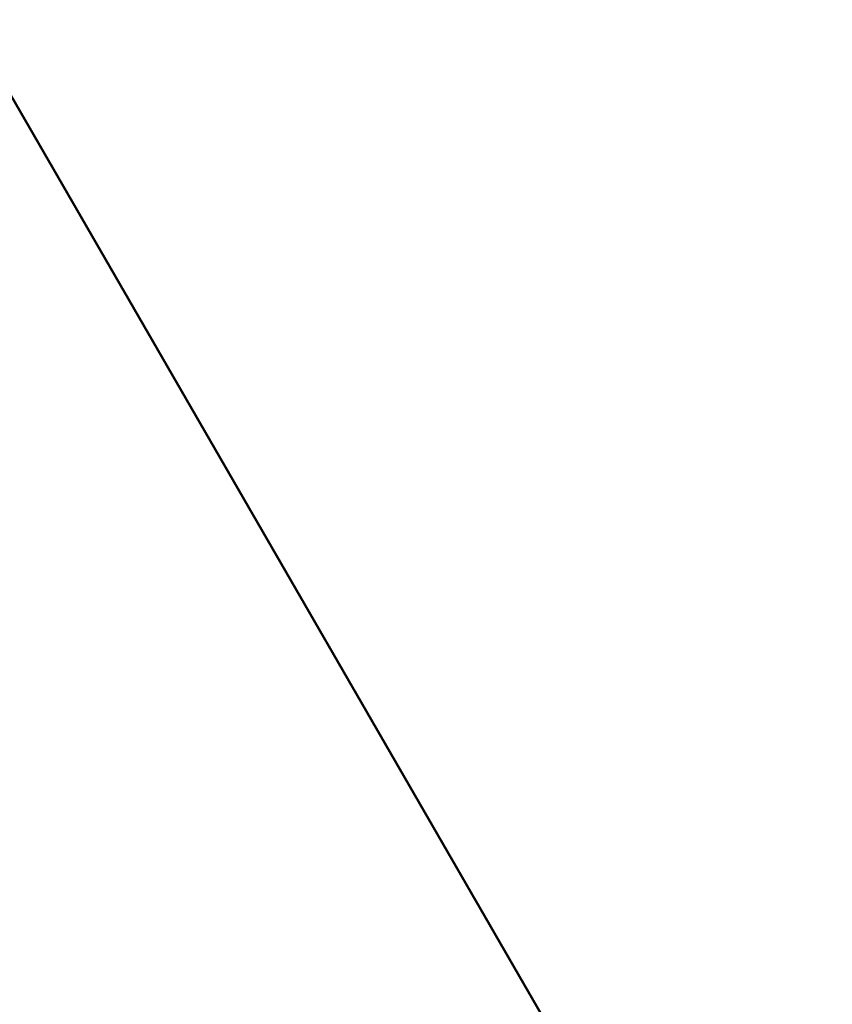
# Model space of a CAD drawing. Header units: millimetres. Extents: x -2000 to 2000, y -2000 to 2000.
# Tile 199 of 256: x 4.19 to 7, y 1.78 to 5.18. Entities that reach past the tile are written whole.
import ezdxf

# ---------------------------------------------------------------- set-up
doc = ezdxf.new("R2010")
doc.units = ezdxf.units.MM
doc.layers.add('E-LITE-EQPM', color=33, linetype='Continuous', lineweight=40)

msp = doc.modelspace()

# ---------------------------------------------------------------- meshes
at = {"layer": 'E-LITE-EQPM'}
mesh = msp.add_polyface(dxfattribs=at)
corners = [(-7, 0, 3962), (-3.5, -6.0622, 3962), (3.5, -6.0622, 3962), (7, 0, 3962), (3.5, 6.0622, 3962), (-3.5, 6.0622, 3962)]
mesh.append_faces([[corners[k] for k in face] for face in [(0, 3, 4, 5)]], dxfattribs={"vtx0": -1})
mesh.append_faces([[corners[k] for k in face] for face in [(1, 2, 3, 0)]], dxfattribs={"vtx2": -1})
mesh = msp.add_polyface(dxfattribs=at)
corners = [(4, 0, 3917), (0, 4, 3917), (-4, 0, 3917), (-7, 0, 3962), (-3.5, 6.0622, 3962), (3.5, 6.0622, 3962), (7, 0, 3962)]
mesh.append_faces([[corners[k] for k in face] for face in [(5, 0, 1), (1, 4, 5)]], dxfattribs={"vtx0": -1, "vtx2": -1})
mesh.append_faces([[corners[k] for k in face] for face in [(6, 0, 5), (3, 4, 2)]], dxfattribs={"vtx1": -1})
mesh.append_faces([[corners[k] for k in face] for face in [(1, 2, 4)]], dxfattribs={"vtx1": -1, "vtx2": -1})

doc.saveas('drawing.dxf')
